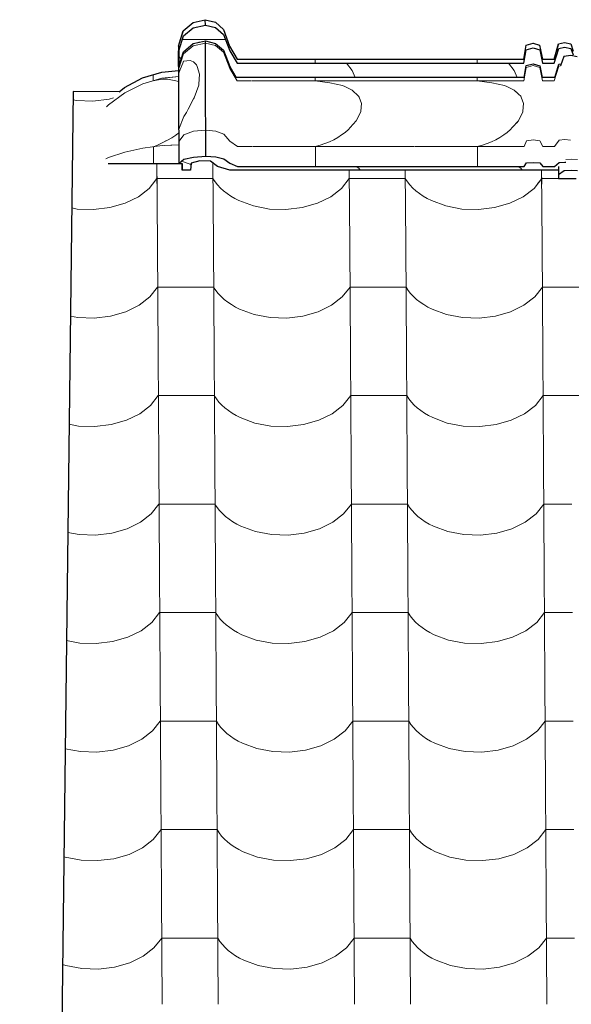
# Model space of a CAD drawing. Header units: millimetres. Extents: x -29001 to 109416, y -1251 to 13451.
# Tile 19 of 163: x -20792 to -20319, y 10148 to 10992. Entities that reach past the tile are written whole.
import ezdxf

# ---------------------------------------------------------------- set-up
doc = ezdxf.new("R2010")
doc.units = ezdxf.units.MM
doc.header["$MEASUREMENT"] = 0
for name, color, linetype in [('POHLED JIŽNÍ_1_Konstrukce - nosné', 7, 'Continuous'), ('POHLED JIŽNÍ_1_Nové_Konstrukce - krov', 7, 'Continuous'), ('POHLED JIŽNÍ_1_Nové_Konstrukce - střechy a skořepiny', 7, 'Continuous'), ('POHLED JIŽNÍ_1_Nové_Výplně - Povrchové', 7, 'Continuous')]:
    doc.layers.add(name, color=color, linetype=linetype)

# ---------------------------------------------------------------- blocks, each defined once
blk = doc.blocks.new('*X1', base_point=(-31394.74, -25864.88))
at = {"layer": 'POHLED JIŽNÍ_1_Nové_Výplně - Povrchové', "color": 21, "linetype": 'Continuous', "lineweight": 20, "true_color": 0xffaaaa}
for p, q in [((-20745.95, 10923.6), (-20743.12, 10923.06)), ((-20743.12, 10923.06), (-20728.94, 10922.59)), ((-20728.94, 10922.59), (-20714.98, 10924.26)), ((-20714.98, 10924.26), (-20711.28, 10925.32)), ((-20674.12, 10869.01), (-20673.68, 10799.61)), ((-20626.09, 10869.6), (-20625.65, 10799.61)), ((-20509.08, 10863.2), (-20508.69, 10799.61)), ((-20461.05, 10863.2), (-20460.65, 10799.61)), ((-20344.09, 10863.2), (-20343.69, 10799.61)), ((-20680.65, 10847.74), (-20674.04, 10856.13)), ((-20650.02, 10856.13), (-20674.04, 10856.13)), ((-20626, 10856.13), (-20650.02, 10856.13)), ((-20626, 10856.13), (-20624.16, 10853.33)), ((-20624.16, 10853.33), (-20622.02, 10850.64)), ((-20515.66, 10847.74), (-20509.04, 10856.13)), ((-20485.02, 10856.13), (-20509.04, 10856.13)), ((-20461.01, 10856.13), (-20485.02, 10856.13)), ((-20461.01, 10856.13), (-20459.16, 10853.33)), ((-20459.16, 10853.33), (-20457.03, 10850.64)), ((-20350.66, 10847.74), (-20344.04, 10856.13)), ((-20329.54, 10856.13), (-20344.04, 10856.13)), ((-20689.92, 10840.57), (-20680.65, 10847.74)), ((-20622.02, 10850.64), (-20619.6, 10848.05)), ((-20619.6, 10848.05), (-20616.9, 10845.59)), ((-20616.9, 10845.59), (-20613.95, 10843.26)), ((-20524.92, 10840.57), (-20515.66, 10847.74)), ((-20457.03, 10850.64), (-20454.6, 10848.05)), ((-20454.6, 10848.05), (-20451.91, 10845.59)), ((-20451.91, 10845.59), (-20448.95, 10843.26)), ((-20359.92, 10840.57), (-20350.66, 10847.74)), ((-20701.36, 10834.98), (-20689.92, 10840.57)), ((-20613.95, 10843.26), (-20610.75, 10841.08)), ((-20610.75, 10841.08), (-20607.33, 10839.06)), ((-20607.33, 10839.06), (-20603.69, 10837.21)), ((-20603.69, 10837.21), (-20591.22, 10832.64)), ((-20536.36, 10834.98), (-20524.92, 10840.57)), ((-20448.95, 10843.26), (-20445.75, 10841.08)), ((-20445.75, 10841.08), (-20442.33, 10839.06)), ((-20442.33, 10839.06), (-20438.69, 10837.21)), ((-20438.69, 10837.21), (-20426.22, 10832.64)), ((-20371.37, 10834.98), (-20359.92, 10840.57)), ((-20747.07, 10830.91), (-20742.54, 10830.05)), ((-20742.54, 10830.05), (-20728.36, 10829.58)), ((-20728.36, 10829.58), (-20714.4, 10831.25)), ((-20714.4, 10831.25), (-20701.36, 10834.98)), ((-20591.22, 10832.64), (-20577.54, 10830.05)), ((-20577.54, 10830.05), (-20563.36, 10829.58)), ((-20563.36, 10829.58), (-20549.4, 10831.25)), ((-20549.4, 10831.25), (-20536.36, 10834.98)), ((-20426.22, 10832.64), (-20412.55, 10830.05)), ((-20412.55, 10830.05), (-20398.37, 10829.58)), ((-20398.37, 10829.58), (-20384.4, 10831.25)), ((-20384.4, 10831.25), (-20371.37, 10834.98)), ((-20673.68, 10799.27), (-20673.1, 10706.6)), ((-20625.65, 10799.27), (-20625.07, 10706.6)), ((-20508.68, 10799.27), (-20508.11, 10706.6)), ((-20460.65, 10799.27), (-20460.07, 10706.6)), ((-20343.69, 10799.27), (-20343.11, 10706.6)), ((-20680.07, 10754.73), (-20673.46, 10763.12)), ((-20649.44, 10763.12), (-20673.46, 10763.12)), ((-20625.42, 10763.12), (-20649.44, 10763.12)), ((-20625.42, 10763.12), (-20623.58, 10760.33)), ((-20623.58, 10760.33), (-20621.44, 10757.63)), ((-20515.07, 10754.73), (-20508.46, 10763.12)), ((-20484.44, 10763.12), (-20508.46, 10763.12)), ((-20460.42, 10763.12), (-20484.44, 10763.12)), ((-20460.42, 10763.12), (-20458.58, 10760.33)), ((-20458.58, 10760.33), (-20456.44, 10757.63)), ((-20350.08, 10754.73), (-20343.46, 10763.12)), ((-20319.44, 10763.12), (-20343.46, 10763.12)), ((-20295.43, 10763.12), (-20319.44, 10763.12)), ((-20689.34, 10747.56), (-20680.07, 10754.73)), ((-20621.44, 10757.63), (-20619.02, 10755.04)), ((-20619.02, 10755.04), (-20616.32, 10752.58)), ((-20616.32, 10752.58), (-20613.37, 10750.25)), ((-20524.34, 10747.56), (-20515.07, 10754.73)), ((-20456.44, 10757.63), (-20454.02, 10755.04)), ((-20454.02, 10755.04), (-20451.32, 10752.58)), ((-20451.32, 10752.58), (-20448.37, 10750.25)), ((-20359.34, 10747.56), (-20350.08, 10754.73)), ((-20700.78, 10741.97), (-20689.34, 10747.56)), ((-20613.37, 10750.25), (-20610.17, 10748.07)), ((-20610.17, 10748.07), (-20606.74, 10746.05)), ((-20606.74, 10746.05), (-20603.11, 10744.21)), ((-20603.11, 10744.21), (-20590.64, 10739.63)), ((-20535.78, 10741.97), (-20524.34, 10747.56)), ((-20448.37, 10750.25), (-20445.17, 10748.07)), ((-20445.17, 10748.07), (-20441.75, 10746.05)), ((-20441.75, 10746.05), (-20438.11, 10744.21)), ((-20438.11, 10744.21), (-20425.64, 10739.63)), ((-20370.78, 10741.97), (-20359.34, 10747.56)), ((-20748.19, 10738.22), (-20741.96, 10737.05)), ((-20741.96, 10737.05), (-20727.78, 10736.57)), ((-20727.78, 10736.57), (-20713.81, 10738.24)), ((-20713.81, 10738.24), (-20700.78, 10741.97)), ((-20590.64, 10739.63), (-20576.96, 10737.05)), ((-20576.96, 10737.05), (-20562.78, 10736.57)), ((-20562.78, 10736.57), (-20548.82, 10738.24)), ((-20548.82, 10738.24), (-20535.78, 10741.97)), ((-20425.64, 10739.63), (-20411.97, 10737.05)), ((-20411.97, 10737.05), (-20397.78, 10736.57)), ((-20397.78, 10736.57), (-20383.82, 10738.24)), ((-20383.82, 10738.24), (-20370.78, 10741.97)), ((-20673.1, 10706.27), (-20672.52, 10613.59)), ((-20625.07, 10706.27), (-20624.49, 10613.59)), ((-20508.1, 10706.27), (-20507.52, 10613.59)), ((-20460.07, 10706.27), (-20459.49, 10613.59)), ((-20343.11, 10706.27), (-20342.53, 10613.59)), ((-20679.49, 10661.72), (-20672.87, 10670.11)), ((-20648.86, 10670.11), (-20672.87, 10670.11)), ((-20624.84, 10670.11), (-20648.86, 10670.11)), ((-20624.84, 10670.11), (-20623, 10667.32)), ((-20623, 10667.32), (-20620.86, 10664.62)), ((-20514.49, 10661.72), (-20507.88, 10670.11)), ((-20483.86, 10670.11), (-20507.88, 10670.11)), ((-20459.84, 10670.11), (-20483.86, 10670.11)), ((-20459.84, 10670.11), (-20458, 10667.32)), ((-20458, 10667.32), (-20455.86, 10664.62)), ((-20349.5, 10661.72), (-20342.88, 10670.11)), ((-20318.86, 10670.11), (-20342.88, 10670.11)), ((-20294.85, 10670.11), (-20318.86, 10670.11)), ((-20688.76, 10654.55), (-20679.49, 10661.72)), ((-20620.86, 10664.62), (-20618.44, 10662.03)), ((-20618.44, 10662.03), (-20615.74, 10659.57)), ((-20615.74, 10659.57), (-20612.79, 10657.24)), ((-20523.76, 10654.55), (-20514.49, 10661.72)), ((-20455.86, 10664.62), (-20453.44, 10662.03)), ((-20453.44, 10662.03), (-20450.74, 10659.57)), ((-20450.74, 10659.57), (-20447.79, 10657.24)), ((-20358.76, 10654.55), (-20349.5, 10661.72)), ((-20700.2, 10648.96), (-20688.76, 10654.55)), ((-20612.79, 10657.24), (-20609.59, 10655.06)), ((-20609.59, 10655.06), (-20606.16, 10653.04)), ((-20606.16, 10653.04), (-20602.53, 10651.2)), ((-20602.53, 10651.2), (-20590.06, 10646.62)), ((-20535.2, 10648.96), (-20523.76, 10654.55)), ((-20447.79, 10657.24), (-20444.59, 10655.06)), ((-20444.59, 10655.06), (-20441.16, 10653.04)), ((-20441.16, 10653.04), (-20437.53, 10651.2)), ((-20437.53, 10651.2), (-20425.06, 10646.62)), ((-20370.2, 10648.96), (-20358.76, 10654.55)), ((-20749.31, 10645.54), (-20741.38, 10644.04)), ((-20741.38, 10644.04), (-20727.2, 10643.57)), ((-20727.2, 10643.57), (-20713.23, 10645.24)), ((-20713.23, 10645.24), (-20700.2, 10648.96)), ((-20590.06, 10646.62), (-20576.38, 10644.04)), ((-20576.38, 10644.04), (-20562.2, 10643.57)), ((-20562.2, 10643.57), (-20548.24, 10645.24)), ((-20548.24, 10645.24), (-20535.2, 10648.96)), ((-20425.06, 10646.62), (-20411.38, 10644.04)), ((-20411.38, 10644.04), (-20397.2, 10643.57)), ((-20397.2, 10643.57), (-20383.24, 10645.24)), ((-20383.24, 10645.24), (-20370.2, 10648.96)), ((-20672.52, 10613.26), (-20671.94, 10520.58)), ((-20624.48, 10613.26), (-20623.91, 10520.58)), ((-20507.52, 10613.26), (-20506.94, 10520.58)), ((-20459.49, 10613.26), (-20458.91, 10520.58)), ((-20342.52, 10613.26), (-20341.94, 10520.58)), ((-20678.91, 10568.71), (-20672.29, 10577.1)), ((-20648.28, 10577.1), (-20672.29, 10577.1)), ((-20624.26, 10577.1), (-20648.28, 10577.1)), ((-20624.26, 10577.1), (-20622.42, 10574.31)), ((-20513.91, 10568.71), (-20507.3, 10577.1)), ((-20483.28, 10577.1), (-20507.3, 10577.1)), ((-20459.26, 10577.1), (-20483.28, 10577.1)), ((-20459.26, 10577.1), (-20457.42, 10574.31)), ((-20348.91, 10568.71), (-20342.3, 10577.1)), ((-20318.28, 10577.1), (-20342.3, 10577.1)), ((-20688.17, 10561.54), (-20678.91, 10568.71)), ((-20622.42, 10574.31), (-20620.28, 10571.61)), ((-20620.28, 10571.61), (-20617.86, 10569.02)), ((-20617.86, 10569.02), (-20615.16, 10566.56)), ((-20615.16, 10566.56), (-20612.2, 10564.23)), ((-20523.18, 10561.54), (-20513.91, 10568.71)), ((-20457.42, 10574.31), (-20455.28, 10571.61)), ((-20455.28, 10571.61), (-20452.86, 10569.02)), ((-20452.86, 10569.02), (-20450.16, 10566.56)), ((-20450.16, 10566.56), (-20447.21, 10564.23)), ((-20358.18, 10561.54), (-20348.91, 10568.71)), ((-20699.62, 10555.95), (-20688.17, 10561.54)), ((-20612.2, 10564.23), (-20609.01, 10562.05)), ((-20609.01, 10562.05), (-20605.58, 10560.04)), ((-20605.58, 10560.04), (-20601.95, 10558.19)), ((-20601.95, 10558.19), (-20589.48, 10553.61)), ((-20534.62, 10555.95), (-20523.18, 10561.54)), ((-20447.21, 10564.23), (-20444.01, 10562.05)), ((-20444.01, 10562.05), (-20440.58, 10560.04)), ((-20440.58, 10560.04), (-20436.95, 10558.19)), ((-20436.95, 10558.19), (-20424.48, 10553.61)), ((-20369.62, 10555.95), (-20358.18, 10561.54)), ((-20750.43, 10552.85), (-20740.8, 10551.03)), ((-20740.8, 10551.03), (-20726.62, 10550.56)), ((-20726.62, 10550.56), (-20712.65, 10552.23)), ((-20712.65, 10552.23), (-20699.62, 10555.95)), ((-20589.48, 10553.61), (-20575.8, 10551.03)), ((-20575.8, 10551.03), (-20561.62, 10550.56)), ((-20561.62, 10550.56), (-20547.65, 10552.23)), ((-20547.65, 10552.23), (-20534.62, 10555.95)), ((-20424.48, 10553.61), (-20410.8, 10551.03)), ((-20410.8, 10551.03), (-20396.62, 10550.56)), ((-20396.62, 10550.56), (-20382.66, 10552.23)), ((-20382.66, 10552.23), (-20369.62, 10555.95)), ((-20671.94, 10520.25), (-20671.36, 10427.57)), ((-20623.9, 10520.25), (-20623.32, 10427.57)), ((-20506.94, 10520.25), (-20506.36, 10427.57)), ((-20458.91, 10520.25), (-20458.33, 10427.57)), ((-20341.94, 10520.25), (-20341.36, 10427.57)), ((-20678.33, 10475.7), (-20671.71, 10484.09)), ((-20647.69, 10484.09), (-20671.71, 10484.09)), ((-20623.68, 10484.09), (-20647.69, 10484.09)), ((-20623.68, 10484.09), (-20621.84, 10481.3)), ((-20513.33, 10475.7), (-20506.71, 10484.09)), ((-20482.7, 10484.09), (-20506.71, 10484.09)), ((-20458.68, 10484.09), (-20482.7, 10484.09)), ((-20458.68, 10484.09), (-20456.84, 10481.3)), ((-20348.33, 10475.7), (-20341.72, 10484.09)), ((-20317.7, 10484.09), (-20341.72, 10484.09)), ((-20687.59, 10468.53), (-20678.33, 10475.7)), ((-20621.84, 10481.3), (-20619.7, 10478.6)), ((-20619.7, 10478.6), (-20617.27, 10476.01)), ((-20617.27, 10476.01), (-20614.58, 10473.55)), ((-20614.58, 10473.55), (-20611.62, 10471.22)), ((-20522.59, 10468.53), (-20513.33, 10475.7)), ((-20456.84, 10481.3), (-20454.7, 10478.6)), ((-20454.7, 10478.6), (-20452.28, 10476.01)), ((-20452.28, 10476.01), (-20449.58, 10473.55)), ((-20449.58, 10473.55), (-20446.62, 10471.22)), ((-20357.6, 10468.53), (-20348.33, 10475.7)), ((-20699.03, 10462.94), (-20687.59, 10468.53)), ((-20611.62, 10471.22), (-20608.42, 10469.04)), ((-20608.42, 10469.04), (-20605, 10467.03)), ((-20605, 10467.03), (-20601.37, 10465.18)), ((-20601.37, 10465.18), (-20588.89, 10460.61)), ((-20534.04, 10462.94), (-20522.59, 10468.53)), ((-20446.62, 10471.22), (-20443.43, 10469.04)), ((-20443.43, 10469.04), (-20440, 10467.03)), ((-20440, 10467.03), (-20436.37, 10465.18)), ((-20436.37, 10465.18), (-20423.9, 10460.61)), ((-20369.04, 10462.94), (-20357.6, 10468.53)), ((-20751.55, 10460.16), (-20740.22, 10458.02)), ((-20740.22, 10458.02), (-20726.03, 10457.55)), ((-20726.03, 10457.55), (-20712.07, 10459.22)), ((-20712.07, 10459.22), (-20699.03, 10462.94)), ((-20588.89, 10460.61), (-20575.22, 10458.02)), ((-20575.22, 10458.02), (-20561.04, 10457.55)), ((-20561.04, 10457.55), (-20547.07, 10459.22)), ((-20547.07, 10459.22), (-20534.04, 10462.94)), ((-20423.9, 10460.61), (-20410.22, 10458.02)), ((-20410.22, 10458.02), (-20396.04, 10457.55)), ((-20396.04, 10457.55), (-20382.07, 10459.22)), ((-20382.07, 10459.22), (-20369.04, 10462.94)), ((-20671.36, 10427.24), (-20670.78, 10334.56)), ((-20623.32, 10427.24), (-20622.74, 10334.56)), ((-20506.36, 10427.24), (-20505.78, 10334.56)), ((-20458.32, 10427.24), (-20457.74, 10334.56)), ((-20341.36, 10427.24), (-20340.78, 10334.56)), ((-20677.75, 10382.7), (-20671.13, 10391.08)), ((-20647.11, 10391.08), (-20671.13, 10391.08)), ((-20623.1, 10391.08), (-20647.11, 10391.08)), ((-20623.1, 10391.08), (-20621.25, 10388.29)), ((-20512.75, 10382.7), (-20506.13, 10391.08)), ((-20482.12, 10391.08), (-20506.13, 10391.08)), ((-20458.1, 10391.08), (-20482.12, 10391.08)), ((-20458.1, 10391.08), (-20456.26, 10388.29)), ((-20347.75, 10382.7), (-20341.14, 10391.08)), ((-20317.12, 10391.08), (-20341.14, 10391.08)), ((-20687.01, 10375.52), (-20677.75, 10382.7)), ((-20621.25, 10388.29), (-20619.12, 10385.59)), ((-20619.12, 10385.59), (-20616.69, 10383)), ((-20616.69, 10383), (-20614, 10380.54)), ((-20614, 10380.54), (-20611.04, 10378.21)), ((-20522.01, 10375.52), (-20512.75, 10382.7)), ((-20456.26, 10388.29), (-20454.12, 10385.59)), ((-20454.12, 10385.59), (-20451.69, 10383)), ((-20451.69, 10383), (-20449, 10380.54)), ((-20449, 10380.54), (-20446.04, 10378.21)), ((-20357.02, 10375.52), (-20347.75, 10382.7)), ((-20698.45, 10369.93), (-20687.01, 10375.52)), ((-20611.04, 10378.21), (-20607.84, 10376.04)), ((-20607.84, 10376.04), (-20604.42, 10374.02)), ((-20604.42, 10374.02), (-20600.78, 10372.17)), ((-20600.78, 10372.17), (-20588.31, 10367.6)), ((-20533.46, 10369.93), (-20522.01, 10375.52)), ((-20446.04, 10378.21), (-20442.84, 10376.04)), ((-20442.84, 10376.04), (-20439.42, 10374.02)), ((-20439.42, 10374.02), (-20435.79, 10372.17)), ((-20435.79, 10372.17), (-20423.32, 10367.6)), ((-20368.46, 10369.93), (-20357.02, 10375.52)), ((-20752.67, 10367.48), (-20739.63, 10365.01)), ((-20739.63, 10365.01), (-20725.45, 10364.54)), ((-20725.45, 10364.54), (-20711.49, 10366.21)), ((-20711.49, 10366.21), (-20698.45, 10369.93)), ((-20588.31, 10367.6), (-20574.64, 10365.01)), ((-20574.64, 10365.01), (-20560.46, 10364.54)), ((-20560.46, 10364.54), (-20546.49, 10366.21)), ((-20546.49, 10366.21), (-20533.46, 10369.93)), ((-20423.32, 10367.6), (-20409.64, 10365.01)), ((-20409.64, 10365.01), (-20395.46, 10364.54)), ((-20395.46, 10364.54), (-20381.49, 10366.21)), ((-20381.49, 10366.21), (-20368.46, 10369.93)), ((-20670.77, 10334.23), (-20670.19, 10241.55)), ((-20622.74, 10334.23), (-20622.16, 10241.55)), ((-20505.78, 10334.23), (-20505.2, 10241.55)), ((-20457.74, 10334.23), (-20457.16, 10241.55)), ((-20340.78, 10334.23), (-20340.2, 10241.55)), ((-20677.16, 10289.69), (-20670.55, 10298.07)), ((-20646.53, 10298.07), (-20670.55, 10298.07)), ((-20622.51, 10298.07), (-20646.53, 10298.07)), ((-20622.51, 10298.07), (-20620.67, 10295.28)), ((-20512.17, 10289.69), (-20505.55, 10298.07)), ((-20481.53, 10298.07), (-20505.55, 10298.07)), ((-20457.52, 10298.07), (-20481.53, 10298.07)), ((-20457.52, 10298.07), (-20455.68, 10295.28)), ((-20347.17, 10289.69), (-20340.55, 10298.07)), ((-20316.54, 10298.07), (-20340.55, 10298.07)), ((-20686.43, 10282.51), (-20677.16, 10289.69)), ((-20620.67, 10295.28), (-20618.53, 10292.58)), ((-20618.53, 10292.58), (-20616.11, 10290)), ((-20616.11, 10290), (-20613.41, 10287.53)), ((-20521.43, 10282.51), (-20512.17, 10289.69)), ((-20455.68, 10295.28), (-20453.54, 10292.58)), ((-20453.54, 10292.58), (-20451.11, 10290)), ((-20451.11, 10290), (-20448.42, 10287.53)), ((-20356.43, 10282.51), (-20347.17, 10289.69)), ((-20697.87, 10276.92), (-20686.43, 10282.51)), ((-20613.41, 10287.53), (-20610.46, 10285.2)), ((-20610.46, 10285.2), (-20607.26, 10283.03)), ((-20607.26, 10283.03), (-20603.84, 10281.01)), ((-20603.84, 10281.01), (-20600.2, 10279.16)), ((-20600.2, 10279.16), (-20587.73, 10274.59)), ((-20532.87, 10276.92), (-20521.43, 10282.51)), ((-20448.42, 10287.53), (-20445.46, 10285.2)), ((-20445.46, 10285.2), (-20442.26, 10283.03)), ((-20442.26, 10283.03), (-20438.84, 10281.01)), ((-20438.84, 10281.01), (-20435.21, 10279.16)), ((-20435.21, 10279.16), (-20422.73, 10274.59)), ((-20367.88, 10276.92), (-20356.43, 10282.51)), ((-20753.79, 10274.98), (-20752.73, 10274.59)), ((-20752.73, 10274.59), (-20739.05, 10272)), ((-20739.05, 10272), (-20724.87, 10271.53)), ((-20724.87, 10271.53), (-20710.91, 10273.2)), ((-20710.91, 10273.2), (-20697.87, 10276.92)), ((-20587.73, 10274.59), (-20574.06, 10272)), ((-20574.06, 10272), (-20559.87, 10271.53)), ((-20559.87, 10271.53), (-20545.91, 10273.2)), ((-20545.91, 10273.2), (-20532.87, 10276.92)), ((-20422.73, 10274.59), (-20409.06, 10272)), ((-20409.06, 10272), (-20394.88, 10271.53)), ((-20394.88, 10271.53), (-20380.91, 10273.2)), ((-20380.91, 10273.2), (-20367.88, 10276.92)), ((-20670.19, 10241.22), (-20669.61, 10148.54)), ((-20622.16, 10241.22), (-20621.58, 10148.54)), ((-20505.2, 10241.22), (-20504.62, 10148.54)), ((-20457.16, 10241.22), (-20456.58, 10148.54)), ((-20340.2, 10241.22), (-20339.62, 10148.54)), ((-20676.58, 10196.68), (-20669.97, 10205.06)), ((-20645.95, 10205.06), (-20669.97, 10205.06)), ((-20621.93, 10205.06), (-20645.95, 10205.06)), ((-20621.93, 10205.06), (-20620.09, 10202.27)), ((-20511.58, 10196.68), (-20504.97, 10205.06)), ((-20480.95, 10205.06), (-20504.97, 10205.06)), ((-20456.93, 10205.06), (-20480.95, 10205.06)), ((-20456.93, 10205.06), (-20455.09, 10202.27)), ((-20346.59, 10196.68), (-20339.97, 10205.06)), ((-20315.95, 10205.06), (-20339.97, 10205.06)), ((-20685.85, 10189.51), (-20676.58, 10196.68)), ((-20620.09, 10202.27), (-20617.95, 10199.57)), ((-20617.95, 10199.57), (-20615.53, 10196.99)), ((-20615.53, 10196.99), (-20612.83, 10194.52)), ((-20520.85, 10189.51), (-20511.58, 10196.68)), ((-20455.09, 10202.27), (-20452.96, 10199.57)), ((-20452.96, 10199.57), (-20450.53, 10196.99)), ((-20450.53, 10196.99), (-20447.84, 10194.52)), ((-20355.85, 10189.51), (-20346.59, 10196.68)), ((-20697.29, 10183.91), (-20685.85, 10189.51)), ((-20612.83, 10194.52), (-20609.88, 10192.2)), ((-20609.88, 10192.2), (-20606.68, 10190.02)), ((-20606.68, 10190.02), (-20603.25, 10188)), ((-20603.25, 10188), (-20599.62, 10186.15)), ((-20532.29, 10183.91), (-20520.85, 10189.51)), ((-20447.84, 10194.52), (-20444.88, 10192.2)), ((-20444.88, 10192.2), (-20441.68, 10190.02)), ((-20441.68, 10190.02), (-20438.26, 10188)), ((-20438.26, 10188), (-20434.62, 10186.15)), ((-20367.29, 10183.91), (-20355.85, 10189.51)), ((-20754.91, 10182.59), (-20752.15, 10181.58)), ((-20752.15, 10181.58), (-20738.47, 10178.99)), ((-20738.47, 10178.99), (-20724.29, 10178.52)), ((-20724.29, 10178.52), (-20710.33, 10180.19)), ((-20710.33, 10180.19), (-20697.29, 10183.91)), ((-20599.62, 10186.15), (-20587.15, 10181.58)), ((-20587.15, 10181.58), (-20573.47, 10178.99)), ((-20573.47, 10178.99), (-20559.29, 10178.52)), ((-20559.29, 10178.52), (-20545.33, 10180.19)), ((-20545.33, 10180.19), (-20532.29, 10183.91)), ((-20434.62, 10186.15), (-20422.15, 10181.58)), ((-20422.15, 10181.58), (-20408.48, 10178.99)), ((-20408.48, 10178.99), (-20394.29, 10178.52)), ((-20394.29, 10178.52), (-20380.33, 10180.19)), ((-20380.33, 10180.19), (-20367.29, 10183.91))]:
    blk.add_line(p, q, dxfattribs=at)
blk = doc.blocks.new('*X2', base_point=(-31394.74, -25864.88))
at = {"layer": 'POHLED JIŽNÍ_1_Nové_Konstrukce - střechy a skořepiny', "color": 21, "linetype": 'Continuous', "lineweight": 20, "true_color": 0xffaaaa}
for p, q in [((-20674.12, 10869.01), (-20673.98, 10847.27)), ((-20626.09, 10869.6), (-20625.98, 10853.23)), ((-20509.08, 10863.2), (-20509.04, 10856.14)), ((-20461.05, 10863.2), (-20461.01, 10856.08)), ((-20344.09, 10863.2), (-20344.01, 10851.29)), ((-20677.54, 10851.69), (-20674.04, 10856.13)), ((-20650.02, 10856.13), (-20674.04, 10856.13)), ((-20626, 10856.13), (-20650.02, 10856.13)), ((-20626, 10856.13), (-20624.39, 10853.68)), ((-20485.02, 10856.13), (-20509.04, 10856.13)), ((-20461.01, 10856.13), (-20485.02, 10856.13)), ((-20461.01, 10856.13), (-20460.97, 10856.08)), ((-20347.62, 10851.59), (-20344.04, 10856.13)), ((-20329.54, 10856.13), (-20344.04, 10856.13))]:
    blk.add_line(p, q, dxfattribs=at)

msp = doc.modelspace()

# ---------------------------------------------------------------- linework, layer by layer
at = {"layer": 'POHLED JIŽNÍ_1_Nové_Konstrukce - krov', "color": 1, "linetype": 'Continuous', "lineweight": 25}
for p, q in [((-20651.41, 10982.75), (-20643.06, 10990.01)), ((-20643.06, 10990.01), (-20632.69, 10992.31)), ((-20632.6, 10992.31), (-20632.69, 10992.31)), ((-20632.6, 10992.31), (-20623.94, 10990.14)), ((-20632.52, 10987.65), (-20632.6, 10992.31)), ((-20623.94, 10990.14), (-20616.94, 10984.04)), ((-20655.45, 10969.67), (-20651.41, 10982.75)), ((-20651.25, 10978.39), (-20642.89, 10985.42)), ((-20642.89, 10985.42), (-20632.52, 10987.65)), ((-20632.52, 10987.65), (-20623.86, 10985.55)), ((-20623.86, 10985.55), (-20616.86, 10979.63)), ((-20616.94, 10984.04), (-20611.72, 10969.67)), ((-20616.86, 10979.63), (-20611.65, 10965.7)), ((-20655.3, 10965.7), (-20651.25, 10978.39)), ((-20651.26, 10964.86), (-20642.9, 10971.9)), ((-20642.9, 10971.9), (-20637.56, 10973.05)), ((-20637.56, 10973.05), (-20632.53, 10974.13)), ((-20637.41, 10973.19), (-20637.56, 10973.05)), ((-20637.56, 10973.05), (-20637.41, 10973.19)), ((-20632.53, 10974.13), (-20623.87, 10972.03)), ((-20632.46, 10965.79), (-20632.53, 10974.13)), ((-20623.87, 10972.03), (-20616.87, 10966.11)), ((-20357.48, 10970.58), (-20351.49, 10972.15)), ((-20351.42, 10972.15), (-20345.87, 10970.41)), ((-20333.41, 10958.55), (-20329.52, 10971.75)), ((-20329.52, 10971.75), (-20324.56, 10972.73)), ((-20324.49, 10972.73), (-20319.12, 10971.76)), ((-20319.12, 10971.76), (-20317.05, 10965.26)), ((-20655.45, 10969.67), (-20655.52, 10965.7)), ((-20655.51, 10952.18), (-20655.52, 10965.7)), ((-20655.3, 10965.7), (-20655.31, 10952.18)), ((-20655.31, 10952.18), (-20651.26, 10964.86)), ((-20632.39, 10953.6), (-20632.46, 10965.79)), ((-20616.87, 10966.11), (-20611.66, 10952.18)), ((-20611.72, 10969.67), (-20605.3, 10958.55)), ((-20611.65, 10965.7), (-20605.23, 10954.92)), ((-20359.42, 10958.55), (-20357.48, 10970.58)), ((-20359.29, 10954.92), (-20357.33, 10966.58)), ((-20357.33, 10966.58), (-20351.34, 10968.11)), ((-20351.34, 10968.11), (-20345.79, 10966.42)), ((-20345.87, 10970.41), (-20343.5, 10958.55)), ((-20345.79, 10966.42), (-20343.43, 10954.92)), ((-20333.28, 10954.92), (-20329.37, 10967.72)), ((-20329.37, 10967.72), (-20324.42, 10968.67)), ((-20324.42, 10968.67), (-20319.04, 10967.73)), ((-20319.04, 10967.73), (-20317.2, 10962.09)), ((-20605.3, 10958.55), (-20600.37, 10958.55)), ((-20605.23, 10954.92), (-20600.3, 10954.92)), ((-20600.37, 10958.55), (-20364.01, 10958.55)), ((-20600.3, 10954.92), (-20363.95, 10954.92)), ((-20364.01, 10958.55), (-20359.35, 10958.55)), ((-20363.95, 10954.92), (-20359.29, 10954.92)), ((-20357.34, 10953.06), (-20351.35, 10954.59)), ((-20351.35, 10954.59), (-20345.8, 10952.9)), ((-20343.5, 10958.55), (-20337.95, 10958.55)), ((-20343.43, 10954.92), (-20337.88, 10954.92)), ((-20337.95, 10958.55), (-20333.35, 10958.55)), ((-20337.88, 10954.92), (-20333.28, 10954.92)), ((-20329.38, 10954.2), (-20327.68, 10954.52)), ((-20325.1, 10960.62), (-20328, 10952.78)), ((-20319.06, 10961.56), (-20325.1, 10960.62)), ((-20313.5, 10960.61), (-20319.06, 10961.56)), ((-20686.3, 10942.37), (-20669.82, 10947.34)), ((-20669.82, 10947.34), (-20655.41, 10948.75)), ((-20655.51, 10952.18), (-20655.54, 10948.74)), ((-20655.38, 10947.92), (-20655.41, 10948.75)), ((-20655.35, 10947.09), (-20655.38, 10947.92)), ((-20655.32, 10944.61), (-20655.35, 10947.09)), ((-20632.33, 10937.92), (-20632.39, 10953.6)), ((-20611.66, 10952.18), (-20606.1, 10942.83)), ((-20359.06, 10942.83), (-20357.34, 10953.06)), ((-20345.8, 10952.9), (-20343.73, 10942.83)), ((-20332.86, 10942.83), (-20329.38, 10954.2)), ((-20701.77, 10934.27), (-20686.3, 10942.37)), ((-20655.29, 10942.14), (-20655.32, 10944.61)), ((-20655.26, 10938.09), (-20655.29, 10942.14)), ((-20655.24, 10934.05), (-20655.26, 10938.09)), ((-20632.28, 10919.24), (-20632.33, 10937.92)), ((-20359.06, 10942.83), (-20606.1, 10942.83)), ((-20332.86, 10942.83), (-20343.73, 10942.83)), ((-20706.56, 10930.5), (-20701.77, 10934.27)), ((-20655.21, 10928.56), (-20655.24, 10934.05)), ((-20655.18, 10923.08), (-20655.21, 10928.56)), ((-20655.16, 10916.31), (-20655.18, 10923.08)), ((-20655.14, 10909.55), (-20655.16, 10916.31)), ((-20632.24, 10898.13), (-20632.28, 10919.24)), ((-20655.12, 10901.72), (-20655.14, 10909.55)), ((-20655.11, 10893.88), (-20655.12, 10901.72)), ((-20632.21, 10875.21), (-20632.24, 10898.13)), ((-20655.09, 10885.21), (-20655.11, 10893.88)), ((-20655.08, 10876.54), (-20655.09, 10885.21)), ((-20655.08, 10869.01), (-20655.08, 10876.54)), ((-20655.05, 10869.33), (-20650.97, 10872.73)), ((-20650.97, 10872.73), (-20642.59, 10874.62)), ((-20637.14, 10871.34), (-20644.6, 10869.33)), ((-20642.59, 10874.62), (-20632.21, 10875.21)), ((-20627.97, 10871.11), (-20637.14, 10871.34)), ((-20632.21, 10875.21), (-20623.56, 10874.65)), ((-20622.14, 10866.44), (-20627.97, 10871.11)), ((-20623.56, 10874.65), (-20616.58, 10873.07)), ((-20616.58, 10873.07), (-20611.4, 10869.33)), ((-20357.08, 10869.57), (-20351.08, 10869.98)), ((-20351.08, 10869.98), (-20345.54, 10869.52)), ((-20333.05, 10866.44), (-20329.11, 10869.87)), ((-20329.11, 10869.87), (-20324.16, 10870.13)), ((-20324.16, 10870.13), (-20323.24, 10870.08)), ((-20715.89, 10869.01), (-20715.5, 10869.01)), ((-20715.5, 10869.01), (-20711.1, 10869.01)), ((-20711.1, 10869.01), (-20701.48, 10869.01)), ((-20701.48, 10869.01), (-20685.99, 10869.01)), ((-20685.99, 10869.01), (-20669.49, 10869.01)), ((-20669.49, 10869.01), (-20655.08, 10869.01)), ((-20655.05, 10869.01), (-20655.05, 10869.33)), ((-20655.05, 10869.01), (-20652.46, 10869.01)), ((-20652.53, 10863.2), (-20652.54, 10869.01)), ((-20652.54, 10869.01), (-20652.53, 10863.2)), ((-20645.18, 10863.2), (-20652.53, 10863.2)), ((-20644.6, 10869.33), (-20645.18, 10863.2)), ((-20611.42, 10863.2), (-20622.14, 10866.44)), ((-20352.3, 10863.2), (-20611.42, 10863.2)), ((-20611.4, 10869.33), (-20605.01, 10866.44)), ((-20605.01, 10866.44), (-20600.08, 10866.44)), ((-20600.08, 10866.44), (-20363.72, 10866.44)), ((-20363.72, 10866.44), (-20359.06, 10866.44)), ((-20359.06, 10866.44), (-20357.08, 10869.57)), ((-20329.66, 10863.2), (-20352.3, 10863.2)), ((-20345.54, 10869.52), (-20343.2, 10866.44)), ((-20343.2, 10866.44), (-20337.66, 10866.44)), ((-20337.66, 10866.44), (-20333.05, 10866.44)), ((-20329.67, 10866.58), (-20329.66, 10859.33)), ((-20324.9, 10862.76), (-20329.66, 10859.33)), ((-20318.86, 10863.02), (-20324.9, 10862.76)), ((-20313.3, 10862.76), (-20318.86, 10863.02)), ((-20329.66, 10859.33), (-20329.54, 10856.09)), ((-20329.54, 10856.09), (-20314.6, 10856.09))]:
    msp.add_line(p, q, dxfattribs=at)
at = {"layer": 'POHLED JIŽNÍ_1_Nové_Konstrukce - krov', "color": 21, "linetype": 'Continuous', "lineweight": 20, "true_color": 0xffaaaa}
for p, q in [((-20651.39, 10982.75), (-20643.04, 10990.01)), ((-20643.04, 10990.01), (-20632.66, 10992.31)), ((-20655.43, 10969.67), (-20651.39, 10982.75)), ((-20655.43, 10969.67), (-20651.39, 10982.75)), ((-20652.27, 10975.19), (-20615.2, 10975.19)), ((-20642.89, 10970.04), (-20632.51, 10972.24)), ((-20632.51, 10972.24), (-20623.86, 10970.17)), ((-20357.46, 10970.58), (-20351.47, 10972.15)), ((-20333.4, 10958.55), (-20329.5, 10971.75)), ((-20333.4, 10958.55), (-20329.5, 10971.75)), ((-20329.5, 10971.75), (-20324.54, 10972.73)), ((-20655.44, 10969.67), (-20655.42, 10948.75)), ((-20655.44, 10969.67), (-20655.42, 10948.75)), ((-20655.3, 10950.6), (-20651.25, 10963.11)), ((-20655.3, 10950.6), (-20651.25, 10963.11)), ((-20651.25, 10963.11), (-20642.89, 10970.04)), ((-20623.86, 10970.17), (-20616.86, 10964.34)), ((-20616.86, 10964.34), (-20611.65, 10950.6)), ((-20359.4, 10958.55), (-20357.46, 10970.58)), ((-20359.4, 10958.55), (-20357.46, 10970.58)), ((-20654.06, 10959.75), (-20655.31, 10960.8)), ((-20654.06, 10959.75), (-20654.85, 10960.42)), ((-20653.24, 10958.67), (-20654.06, 10959.75)), ((-20653.24, 10958.67), (-20654.06, 10959.75)), ((-20651.86, 10955.16), (-20654, 10949.75)), ((-20651.86, 10955.16), (-20654, 10949.75)), ((-20651.19, 10956.67), (-20651.86, 10955.16)), ((-20651.19, 10956.67), (-20651.86, 10955.16)), ((-20645.6, 10957.36), (-20651.19, 10956.67)), ((-20642.79, 10956.29), (-20645.6, 10957.36)), ((-20639.99, 10953.6), (-20642.79, 10956.29)), ((-20538.38, 10958.55), (-20538.36, 10957.67)), ((-20538.36, 10957.67), (-20538.31, 10954.92)), ((-20506.71, 10948.67), (-20511.42, 10954.92)), ((-20399.38, 10958.55), (-20399.36, 10957.67)), ((-20399.36, 10957.67), (-20399.31, 10954.92)), ((-20367.71, 10948.67), (-20372.42, 10954.92)), ((-20654, 10949.75), (-20655.26, 10946.35)), ((-20654, 10949.75), (-20655.26, 10946.35)), ((-20639.48, 10952.3), (-20639.99, 10953.6)), ((-20637.46, 10945.55), (-20639.48, 10952.3)), ((-20611.65, 10950.6), (-20605.23, 10939.97)), ((-20504.14, 10942.83), (-20506.71, 10948.67)), ((-20365.14, 10942.83), (-20367.71, 10948.67)), ((-20359.29, 10939.97), (-20357.33, 10951.47)), ((-20359.29, 10939.97), (-20357.33, 10951.47)), ((-20357.33, 10951.47), (-20351.34, 10952.97)), ((-20351.34, 10952.97), (-20345.79, 10951.31)), ((-20345.79, 10951.31), (-20343.43, 10939.97)), ((-20333.28, 10939.97), (-20329.37, 10952.59)), ((-20333.28, 10939.97), (-20329.37, 10952.59)), ((-20329.37, 10952.59), (-20327.98, 10952.85)), ((-20327.98, 10952.85), (-20327.98, 10952.85)), ((-20701.68, 10929.71), (-20686.21, 10937.42)), ((-20686.21, 10937.42), (-20669.72, 10942.15)), ((-20677.41, 10945.05), (-20677.37, 10943.86)), ((-20677.41, 10945.05), (-20677.37, 10944.02)), ((-20677.37, 10943.86), (-20677.35, 10943.44)), ((-20677.35, 10943.44), (-20677.31, 10939.97)), ((-20669.71, 10941.34), (-20677.31, 10939.97)), ((-20669.72, 10942.15), (-20655.31, 10943.5)), ((-20664.76, 10941.27), (-20669.71, 10941.34)), ((-20668.32, 10942.28), (-20655.31, 10943.5)), ((-20664.76, 10941.27), (-20668.03, 10941.31)), ((-20664.72, 10941.26), (-20664.76, 10941.27)), ((-20664.72, 10941.26), (-20664.76, 10941.27)), ((-20655.27, 10939.42), (-20664.72, 10941.26)), ((-20655.27, 10939.42), (-20664.72, 10941.26)), ((-20638.09, 10937.02), (-20637.46, 10945.55)), ((-20605.23, 10939.97), (-20600.3, 10939.97)), ((-20600.3, 10939.97), (-20592.85, 10939.97)), ((-20592.35, 10939.97), (-20453.85, 10939.97)), ((-20538.35, 10942.83), (-20538.32, 10941.4)), ((-20538.35, 10942.83), (-20538.33, 10941.56)), ((-20538.32, 10941.4), (-20538.31, 10939.97)), ((-20525.76, 10938.24), (-20538.31, 10939.97)), ((-20515.03, 10935.84), (-20525.76, 10938.24)), ((-20453.35, 10939.97), (-20363.95, 10939.97)), ((-20399.35, 10942.83), (-20399.32, 10941.4)), ((-20399.35, 10942.83), (-20399.33, 10941.56)), ((-20399.32, 10941.4), (-20399.31, 10939.97)), ((-20386.76, 10938.24), (-20399.31, 10939.97)), ((-20376.03, 10935.84), (-20386.76, 10938.24)), ((-20366.75, 10939.97), (-20363.95, 10939.97)), ((-20365.14, 10942.83), (-20365.31, 10943.2)), ((-20363.95, 10939.97), (-20359.29, 10939.97)), ((-20363.95, 10939.97), (-20359.29, 10939.97)), ((-20343.43, 10939.97), (-20337.88, 10939.97)), ((-20339.71, 10939.97), (-20337.88, 10939.97)), ((-20337.88, 10939.97), (-20333.28, 10939.97)), ((-20337.88, 10939.97), (-20333.28, 10939.97)), ((-20715.67, 10919.24), (-20701.68, 10929.71)), ((-20641.97, 10925.41), (-20638.13, 10936.3)), ((-20638.13, 10936.3), (-20638.09, 10937.02)), ((-20512.89, 10935.08), (-20515.03, 10935.84)), ((-20506.65, 10931.84), (-20512.89, 10935.08)), ((-20501.05, 10926.9), (-20506.65, 10931.84)), ((-20373.89, 10935.08), (-20376.03, 10935.84)), ((-20367.65, 10931.84), (-20373.89, 10935.08)), ((-20363.87, 10928.51), (-20367.65, 10931.84)), ((-20363.87, 10928.51), (-20366.09, 10930.47)), ((-20647.36, 10915.57), (-20642.67, 10924.36)), ((-20642.67, 10924.36), (-20641.97, 10925.41)), ((-20500.54, 10925.84), (-20501.05, 10926.9)), ((-20498.53, 10920.4), (-20500.54, 10925.84)), ((-20362.05, 10926.9), (-20363.87, 10928.51)), ((-20362.05, 10926.9), (-20363.87, 10928.51)), ((-20361.54, 10925.84), (-20362.05, 10926.9)), ((-20361.54, 10925.84), (-20362.05, 10926.9)), ((-20359.53, 10920.4), (-20361.54, 10925.84)), ((-20359.53, 10920.4), (-20361.54, 10925.84)), ((-20717.31, 10917.48), (-20715.67, 10919.24)), ((-20655.14, 10910.69), (-20655.13, 10914.2)), ((-20655.14, 10910.69), (-20655.13, 10914.2)), ((-20651.02, 10909.27), (-20648.8, 10912.7)), ((-20648.8, 10912.7), (-20647.36, 10915.57)), ((-20503.05, 10905.51), (-20499.21, 10913.42)), ((-20499.21, 10913.42), (-20499.16, 10913.96)), ((-20499.16, 10913.96), (-20498.53, 10920.4)), ((-20363.79, 10906.06), (-20360.21, 10913.42)), ((-20363.79, 10906.06), (-20360.21, 10913.42)), ((-20360.21, 10913.42), (-20360.16, 10913.96)), ((-20360.21, 10913.42), (-20360.16, 10913.96)), ((-20360.16, 10913.96), (-20359.53, 10920.4)), ((-20360.16, 10913.96), (-20359.53, 10920.4)), ((-20655.14, 10910.09), (-20655.14, 10910.69)), ((-20655.14, 10910.09), (-20655.14, 10910.69)), ((-20654.6, 10900.02), (-20651.56, 10907.77)), ((-20654.6, 10900.02), (-20651.56, 10907.77)), ((-20651.56, 10907.77), (-20651.02, 10909.27)), ((-20651.56, 10907.77), (-20651.02, 10909.27)), ((-20508.43, 10899.81), (-20503.05, 10905.51)), ((-20369.43, 10899.81), (-20364.05, 10905.51)), ((-20365.71, 10903.76), (-20364.05, 10905.51)), ((-20364.05, 10905.51), (-20363.79, 10906.06)), ((-20364.05, 10905.51), (-20363.79, 10906.06)), ((-20657.23, 10893.78), (-20655.11, 10895.22)), ((-20657.23, 10893.78), (-20655.11, 10895.22)), ((-20655.09, 10898.87), (-20654.6, 10900.02)), ((-20655.09, 10898.87), (-20654.6, 10900.02)), ((-20650.99, 10893.72), (-20642.62, 10896.78)), ((-20642.62, 10896.78), (-20632.24, 10897.75)), ((-20632.24, 10897.75), (-20623.59, 10896.84)), ((-20623.59, 10896.84), (-20616.6, 10894.27)), ((-20515.64, 10893.48), (-20512.62, 10895.71)), ((-20512.62, 10895.71), (-20509.87, 10898.08)), ((-20509.87, 10898.08), (-20508.43, 10899.81)), ((-20376.64, 10893.48), (-20373.63, 10895.71)), ((-20373.63, 10895.71), (-20370.87, 10898.08)), ((-20370.87, 10898.08), (-20369.43, 10899.81)), ((-20672.93, 10885.17), (-20669.51, 10886.87)), ((-20669.51, 10886.87), (-20668.9, 10887.12)), ((-20668.9, 10887.12), (-20665.03, 10888.98)), ((-20666.94, 10888.07), (-20665.03, 10888.98)), ((-20665.03, 10888.98), (-20661.35, 10891.04)), ((-20665.03, 10888.98), (-20661.35, 10891.04)), ((-20661.35, 10891.04), (-20657.88, 10893.3)), ((-20661.35, 10891.04), (-20657.88, 10893.3)), ((-20657.88, 10893.3), (-20657.23, 10893.78)), ((-20657.88, 10893.3), (-20657.23, 10893.78)), ((-20655.07, 10888.21), (-20650.99, 10893.72)), ((-20655.07, 10888.21), (-20650.99, 10893.72)), ((-20616.6, 10894.27), (-20611.42, 10888.21)), ((-20611.42, 10888.21), (-20605.03, 10883.52)), ((-20529.91, 10886.14), (-20526.04, 10887.72)), ((-20526.04, 10887.72), (-20522.36, 10889.47)), ((-20522.36, 10889.47), (-20518.89, 10891.39)), ((-20518.89, 10891.39), (-20515.64, 10893.48)), ((-20390.91, 10886.14), (-20387.04, 10887.72)), ((-20387.04, 10887.72), (-20383.36, 10889.47)), ((-20383.36, 10889.47), (-20379.89, 10891.39)), ((-20379.89, 10891.39), (-20376.64, 10893.48)), ((-20359.08, 10883.52), (-20357.1, 10888.59)), ((-20359.08, 10883.52), (-20357.1, 10888.59)), ((-20357.1, 10888.59), (-20351.11, 10889.26)), ((-20351.11, 10889.26), (-20345.56, 10888.52)), ((-20345.56, 10888.52), (-20343.22, 10883.52)), ((-20333.07, 10883.52), (-20329.13, 10889.09)), ((-20333.07, 10883.52), (-20329.13, 10889.09)), ((-20329.13, 10889.09), (-20324.18, 10889.5)), ((-20324.18, 10889.5), (-20319.48, 10889.14)), ((-20715.51, 10874.27), (-20701.5, 10878.87)), ((-20701.5, 10878.87), (-20686.01, 10882.26)), ((-20686.01, 10882.26), (-20669.51, 10884.34)), ((-20677.1, 10883.38), (-20672.93, 10885.17)), ((-20677.1, 10883.38), (-20677.09, 10875.28)), ((-20669.51, 10884.34), (-20655.09, 10884.93)), ((-20667.21, 10884.43), (-20655.09, 10884.93)), ((-20605.03, 10883.52), (-20600.1, 10883.52)), ((-20600.1, 10883.52), (-20592.64, 10883.52)), ((-20592.14, 10883.52), (-20453.64, 10883.52)), ((-20538.1, 10883.52), (-20537.2, 10883.81)), ((-20538.1, 10883.52), (-20538.08, 10866.44)), ((-20537.2, 10883.81), (-20533.93, 10884.74)), ((-20533.93, 10884.74), (-20529.91, 10886.14)), ((-20453.14, 10883.52), (-20363.74, 10883.52)), ((-20399.11, 10883.52), (-20398.2, 10883.81)), ((-20399.11, 10883.52), (-20399.09, 10866.44)), ((-20398.2, 10883.81), (-20394.93, 10884.74)), ((-20394.93, 10884.74), (-20390.91, 10886.14)), ((-20365.96, 10883.52), (-20363.74, 10883.52)), ((-20363.74, 10883.52), (-20359.08, 10883.52)), ((-20363.74, 10883.52), (-20359.08, 10883.52)), ((-20343.22, 10883.52), (-20337.68, 10883.52)), ((-20338.86, 10883.52), (-20337.68, 10883.52)), ((-20337.68, 10883.52), (-20333.07, 10883.52)), ((-20337.68, 10883.52), (-20333.07, 10883.52)), ((-20717.95, 10873.12), (-20715.51, 10874.27)), ((-20677.09, 10875.28), (-20677.09, 10869.02)), ((-20645.46, 10868.39), (-20652.96, 10871.07)), ((-20645.46, 10868.39), (-20652.96, 10871.07)), ((-20318.87, 10872.86), (-20323.25, 10872.62)), ((-20313.31, 10872.53), (-20318.87, 10872.86)), ((-20644.73, 10867.95), (-20645.46, 10868.39)), ((-20644.73, 10867.95), (-20645.46, 10868.39)), ((-20500.93, 10865.01), (-20503.27, 10866.44)), ((-20500.93, 10865.01), (-20503.27, 10866.44)), ((-20499.7, 10863.2), (-20500.93, 10865.01)), ((-20499.7, 10863.2), (-20500.93, 10865.01)), ((-20361.93, 10865.01), (-20364.27, 10866.44)), ((-20361.93, 10865.01), (-20364.27, 10866.44)), ((-20360.7, 10863.2), (-20361.93, 10865.01)), ((-20360.7, 10863.2), (-20361.93, 10865.01))]:
    msp.add_line(p, q, dxfattribs=at)
at = {"layer": 'POHLED JIŽNÍ_1_Nové_Konstrukce - střechy a skořepiny', "color": 1, "linetype": 'Continuous', "lineweight": 25}
for p, q in [((-20745.86, 10930.64), (-20791.76, 7135.62)), ((-20705.44, 10930.5), (-20745.86, 10930.64))]:
    msp.add_line(p, q, dxfattribs=at)

# ---------------------------------------------------------------- block references
at = {"layer": 'POHLED JIŽNÍ_1_Konstrukce - nosné', "color": 9, "linetype": 'Continuous', "lineweight": 13}
for name in ['*X1', '*X2']:
    msp.add_blockref(name, (-31394.74, -25864.88), dxfattribs=at)

doc.saveas('drawing.dxf')
